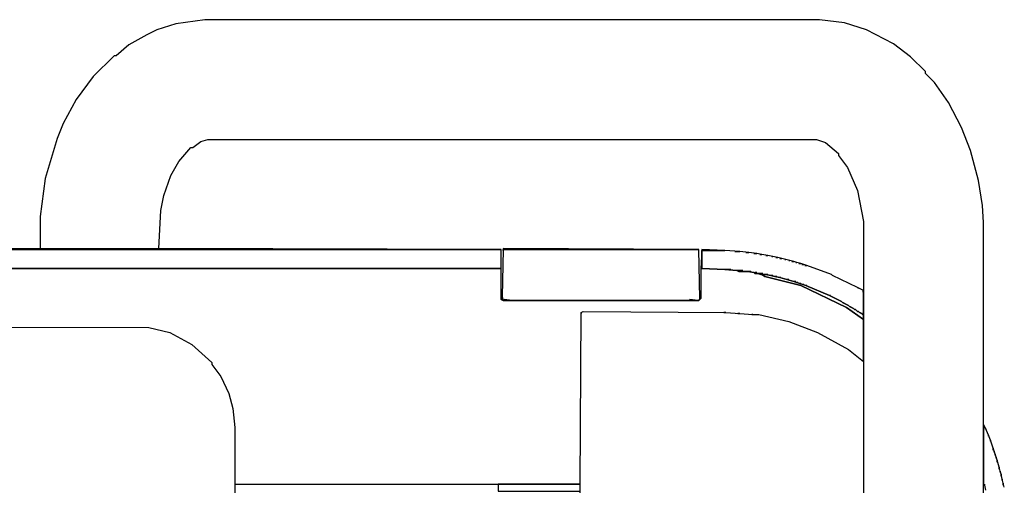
# Model space of a CAD drawing. Header units: metres. Extents: x 0.13 to 2.6, y 0.36 to 1.42.
# Tile 8 of 8: x 2.1 to 2.6, y 1.19 to 1.42. Entities that reach past the tile are written whole.
import ezdxf

# ---------------------------------------------------------------- set-up
doc = ezdxf.new("R2010")
doc.units = ezdxf.units.M
doc.header["$MEASUREMENT"] = 0
doc.layers.add('TG_2D', color=7, linetype='Continuous')

# ---------------------------------------------------------------- blocks, each defined once
blk = doc.blocks.new('396ca45d-0104-4358-b753-c772f727d0ff')
at = {"layer": 'TG_2D', "color": 18, "true_color": 0x000000}
for points in [[(1.21659, -0.34284, 0), (1.21659, 0.34334, 0), (1.21609, 0.35184, 0), (1.21409, 0.36434, 0), (1.21009, 0.37935, 0), (1.20558, 0.39085, 0), (1.19908, 0.40335, 0), (1.19208, 0.41336, 0), (1.18758, 0.41786, 0), (1.18758, 0.41886, 0), (1.18008, 0.42636, 0), (1.17157, 0.43286, 0), (1.15807, 0.43986, 0), (1.14707, 0.44336, 0), (1.13456, 0.44487, 0), (0.82648, 0.44487, 0), (0.81198, 0.44286, 0), (0.80247, 0.43986, 0), (0.79747, 0.43736, 0), (0.78847, 0.43236, 0), (0.78197, 0.42686, 0), (0.78097, 0.42686, 0), (0.77046, 0.41636, 0), (0.76196, 0.40485, 0), (0.75546, 0.39285, 0), (0.75246, 0.38535, 0), (0.74646, 0.36534, 0), (0.74396, 0.34634, 0), (0.74396, 0.33034, 0), (0.80347, 0.33034, 0), (0.80447, 0.34934, 0), (0.80597, 0.35684, 0), (0.80947, 0.36685, 0), (0.81348, 0.37385, 0), (0.81948, 0.38085, 0), (0.82048, 0.38085, 0), (0.82448, 0.38385, 0), (0.82798, 0.38485, 0), (1.13306, 0.38485, 0), (1.13757, 0.38335, 0), (1.14407, 0.37785, 0), (1.14407, 0.37685, 0), (1.14857, 0.37085, 0), (1.15357, 0.35934, 0), (1.15657, 0.34384, 0), (1.15657, -0.32934, 0)], [(0.09378, 0.29133, 0), (0.79847, 0.29083, 0), (0.80897, 0.28832, 0), (0.81998, 0.28232, 0), (0.82998, 0.27332, 0), (0.82998, 0.27232, 0), (0.83448, 0.26632, 0), (0.83848, 0.25782, 0), (0.84048, 0.25031, 0), (0.84148, 0.24081, 0), (0.84148, 0.21231, 0), (1.01453, 0.21231, 0), (1.01503, 0.29833, 0), (1.01603, 0.29883, 0), (1.08755, 0.29833, 0), (1.09455, 0.29783, 0), (1.10106, 0.29733, 0), (1.10406, 0.29733, 0), (1.11906, 0.29383, 0), (1.13356, 0.28832, 0), (1.14907, 0.27982, 0), (1.15657, 0.27382, 0), (1.15657, 0.29483, 0), (1.14807, 0.30083, 0), (1.12506, 0.31183, 0), (1.10706, 0.31633, 0), (1.10556, 0.31733, 0), (1.10506, 0.31733, 0), (1.10356, 0.31783, 0), (1.10206, 0.31783, 0), (1.10156, 0.31833, 0), (1.09855, 0.31883, 0), (1.09405, 0.31883, 0), (1.09305, 0.31933, 0), (1.08705, 0.31983, 0), (1.07555, 0.32033, 0), (1.07505, 0.32033, 0), (1.07505, 0.30533, 0), (1.07405, 0.30433, 0), (0.97602, 0.30433, 0), (0.97502, 0.30483, 0), (0.97502, 0.32033, 0), (-0.97502, 0.32033, 0)], [(1.01453, -0.23231, 0), (1.01453, 0.21231, 0), (1.01503, 0.29833, 0), (1.01503, 0.29783, 0), (1.01503, 0.29833, 0), (1.01603, 0.29883, 0), (1.08755, 0.29833, 0), (1.08655, 0.29833, 0), (1.08755, 0.29833, 0), (1.09455, 0.29783, 0), (1.09355, 0.29783, 0), (1.09455, 0.29783, 0), (1.10106, 0.29733, 0), (1.10055, 0.29733, 0), (1.10406, 0.29733, 0), (1.11906, 0.29383, 0), (1.13356, 0.28832, 0), (1.14907, 0.27982, 0), (1.15657, 0.27382, 0), (1.15657, -0.28732, 0)], [(0.09378, 0.29133, 0), (0.79847, 0.29083, 0), (0.80897, 0.28832, 0), (0.81998, 0.28232, 0), (0.82998, 0.27332, 0), (0.82998, 0.27232, 0), (0.83448, 0.26632, 0), (0.83848, 0.25782, 0), (0.84048, 0.25031, 0), (0.84148, 0.24081, 0), (0.84148, 0.21231, 0), (0.84148, -0.25632, 0), (0.84048, -0.26582, 0), (0.83798, -0.27432, 0), (0.83398, -0.28232, 0), (0.82998, -0.28782, 0), (0.82298, -0.29483, 0), (0.82198, -0.29483, 0), (0.81598, -0.29933, 0), (0.80697, -0.30333, 0), (0.79897, -0.30533, 0), (0.79347, -0.30583, 0), (0.08677, -0.30533, 0)], [(1.22709, 0.2108, 0), (1.22659, 0.21281, 0), (1.22659, 0.2118, 0), (1.22659, 0.21281, 0), (1.22609, 0.21481, 0), (1.22609, 0.21431, 0), (1.22609, 0.21481, 0), (1.22559, 0.21731, 0), (1.22559, 0.21631, 0), (1.22559, 0.21731, 0), (1.22509, 0.21881, 0), (1.22509, 0.21831, 0), (1.22509, 0.21881, 0), (1.22459, 0.22081, 0), (1.22459, 0.21981, 0), (1.22459, 0.22081, 0), (1.22359, 0.22431, 0), (1.22359, 0.22331, 0), (1.22359, 0.22431, 0), (1.22309, 0.22581, 0), (1.22309, 0.22531, 0), (1.22309, 0.22581, 0), (1.22259, 0.22731, 0), (1.22259, 0.22681, 0), (1.22259, 0.22731, 0), (1.22209, 0.22881, 0), (1.22209, 0.22831, 0), (1.22209, 0.22881, 0), (1.22159, 0.23031, 0), (1.22159, 0.22931, 0), (1.22159, 0.23031, 0), (1.22009, 0.23431, 0), (1.22009, 0.23381, 0), (1.22009, 0.23431, 0), (1.21909, 0.23681, 0), (1.21909, 0.23631, 0), (1.21909, 0.23681, 0), (1.21759, 0.24031, 0), (1.21759, 0.23981, 0), (1.21759, 0.24031, 0), (1.21659, 0.24231, 0), (1.21659, 0.2118, 0), (1.21709, 0.2118, 0), (1.21709, 0.21231, 0), (1.21709, 0.2118, 0), (1.21759, 0.2093, 0)]]:
    blk.add_polyline3d(points, dxfattribs=at)
for points in [[(-0.97452, 0.32934, 0), (-0.97452, 0.32984, 0), (-0.97502, 0.32033, 0), (-0.97452, 0.32033, 0), (-0.97452, 0.32483, 0), (-0.97452, 0.32033, 0), (0.97502, 0.32033, 0), (0.97502, 0.32984, 0), (-0.97452, 0.32984, 0)], [(-0.97452, 0.32984, 0), (0.97502, 0.32984, 0), (0.80347, 0.33034, 0)], [(0.97602, 0.32934, 0), (0.97602, 0.32984, 0), (0.97552, 0.30633, 0), (0.97602, 0.30433, 0), (0.97652, 0.30433, 0), (0.97652, 0.30483, 0), (0.98052, 0.30433, 0), (1.06955, 0.30433, 0), (1.06955, 0.30483, 0), (1.07355, 0.30433, 0), (1.07405, 0.30433, 0), (1.07455, 0.30533, 0), (1.07405, 0.32984, 0), (0.97602, 0.32984, 0)], [(0.97602, 0.32984, 0), (1.07405, 0.32984, 0), (0.97602, 0.33034, 0)], [(1.07505, 0.32033, 0), (1.07555, 0.32033, 0), (1.07555, 0.32934, 0)], [(1.07555, 0.32934, 0), (1.08705, 0.32934, 0), (1.07555, 0.32984, 0)], [(1.15607, 0.29783, 0), (1.15657, 0.29783, 0), (1.15657, 0.30883, 0), (1.15607, 0.30883, 0), (1.15657, 0.30883, 0), (1.15657, 0.30933, 0), (1.15357, 0.31083, 0), (1.15407, 0.31033, 0), (1.15357, 0.31083, 0), (1.14107, 0.31683, 0), (1.14057, 0.31733, 0), (1.12806, 0.32183, 0), (1.12706, 0.32183, 0), (1.12806, 0.32183, 0), (1.12656, 0.32233, 0), (1.12556, 0.32233, 0), (1.12656, 0.32233, 0), (1.12506, 0.32283, 0), (1.12406, 0.32283, 0), (1.12506, 0.32283, 0), (1.12306, 0.32333, 0), (1.12256, 0.32333, 0), (1.12306, 0.32333, 0), (1.12156, 0.32383, 0), (1.12056, 0.32383, 0), (1.12156, 0.32383, 0), (1.11956, 0.32433, 0), (1.11906, 0.32433, 0), (1.11956, 0.32433, 0), (1.11756, 0.32483, 0), (1.11706, 0.32483, 0), (1.11756, 0.32483, 0), (1.11556, 0.32533, 0), (1.11456, 0.32533, 0), (1.11556, 0.32533, 0), (1.11356, 0.32583, 0), (1.11256, 0.32583, 0), (1.11356, 0.32583, 0), (1.11106, 0.32633, 0), (1.11056, 0.32633, 0), (1.11106, 0.32633, 0), (1.10856, 0.32683, 0), (1.10756, 0.32683, 0), (1.10856, 0.32683, 0), (1.10556, 0.32733, 0), (1.10456, 0.32733, 0), (1.10556, 0.32733, 0), (1.10306, 0.32783, 0), (1.10156, 0.32783, 0), (1.10306, 0.32783, 0), (1.09905, 0.32834, 0), (1.09755, 0.32834, 0), (1.09905, 0.32834, 0), (1.09455, 0.32884, 0), (1.09205, 0.32884, 0), (1.09455, 0.32884, 0), (1.08705, 0.32934, 0), (1.07555, 0.32934, 0), (1.07555, 0.32033, 0), (1.08705, 0.31983, 0), (1.09005, 0.31983, 0), (1.08705, 0.31983, 0), (1.09305, 0.31933, 0), (1.09605, 0.31933, 0), (1.09405, 0.31933, 0), (1.09405, 0.31883, 0), (1.10005, 0.31883, 0), (1.09855, 0.31883, 0), (1.10156, 0.31833, 0), (1.10306, 0.31833, 0), (1.10206, 0.31833, 0), (1.10206, 0.31783, 0), (1.10606, 0.31783, 0), (1.10506, 0.31783, 0), (1.10506, 0.31733, 0), (1.10856, 0.31733, 0), (1.10756, 0.31733, 0), (1.11006, 0.31683, 0), (1.11106, 0.31683, 0), (1.11006, 0.31683, 0), (1.11206, 0.31633, 0), (1.11306, 0.31633, 0), (1.11206, 0.31633, 0), (1.11456, 0.31583, 0), (1.11506, 0.31583, 0), (1.11456, 0.31583, 0), (1.11806, 0.31483, 0), (1.11906, 0.31483, 0), (1.11806, 0.31483, 0), (1.12156, 0.31383, 0), (1.12256, 0.31383, 0), (1.12156, 0.31383, 0), (1.12306, 0.31333, 0), (1.12356, 0.31333, 0), (1.12306, 0.31333, 0), (1.12456, 0.31283, 0), (1.12506, 0.31283, 0), (1.12456, 0.31283, 0), (1.12606, 0.31233, 0), (1.12656, 0.31233, 0), (1.12606, 0.31233, 0), (1.12756, 0.31183, 0), (1.12806, 0.31183, 0), (1.12756, 0.31183, 0), (1.13957, 0.30683, 0), (1.14007, 0.30683, 0), (1.13957, 0.30683, 0), (1.14557, 0.30383, 0), (1.14607, 0.30333, 0), (1.14707, 0.30283, 0), (1.14657, 0.30333, 0), (1.14707, 0.30283, 0), (1.14907, 0.30183, 0), (1.14957, 0.30133, 0), (1.15057, 0.30083, 0), (1.15007, 0.30133, 0), (1.15057, 0.30083, 0), (1.15157, 0.30033, 0), (1.15207, 0.29983, 0), (1.15257, 0.29983, 0), (1.15357, 0.29883, 0), (1.15407, 0.29883, 0), (1.15457, 0.29833, 0), (1.15557, 0.29783, 0), (1.15507, 0.29833, 0), (1.15607, 0.29733, 0), (1.15657, 0.29733, 0), (1.15657, 0.29783, 0)], [(1.09305, 0.31933, 0), (1.09405, 0.31883, 0), (1.09405, 0.31933, 0)], [(1.10356, 0.31783, 0), (1.10506, 0.31733, 0), (1.10506, 0.31783, 0)], [(1.10556, 0.31733, 0), (1.10706, 0.31633, 0), (1.12506, 0.31183, 0), (1.14807, 0.30083, 0), (1.15657, 0.29483, 0), (1.15657, 0.29733, 0), (1.15607, 0.29733, 0), (1.15557, 0.29783, 0), (1.15457, 0.29833, 0), (1.15407, 0.29883, 0), (1.15357, 0.29883, 0), (1.15257, 0.29983, 0), (1.15207, 0.29983, 0), (1.15157, 0.30033, 0), (1.14957, 0.30133, 0), (1.14907, 0.30183, 0), (1.14607, 0.30333, 0), (1.14557, 0.30383, 0), (1.13957, 0.30683, 0), (1.12756, 0.31183, 0), (1.12156, 0.31383, 0), (1.11456, 0.31583, 0), (1.11206, 0.31633, 0), (1.11006, 0.31683, 0), (1.10756, 0.31733, 0)], [(0.97502, 0.30633, 0), (0.97502, 0.30483, 0), (0.97602, 0.30433, 0), (0.97552, 0.30633, 0)], [(0.97652, 0.30433, 0), (0.98052, 0.30433, 0), (0.97652, 0.30483, 0)], [(1.06955, 0.30433, 0), (1.07355, 0.30433, 0), (1.06955, 0.30483, 0)], [(1.07455, 0.30533, 0), (1.07405, 0.30433, 0), (1.07505, 0.30533, 0)], [(0.97352, 0.21231, 0), (0.97352, 0.2088, 0), (1.01453, 0.2088, 0), (1.01453, 0.21231, 0)]]:
    blk.add_polyline3d(points, close=True, dxfattribs=at)
blk = doc.blocks.new('7b108bb8-70ab-4d80-8fc0-cdf070d16af6')
at = {"layer": 'TG_2D'}
blk.add_blockref('396ca45d-0104-4358-b753-c772f727d0ff', (0, 0), dxfattribs=at)
blk = doc.blocks.new('71af97e5-c498-4f5d-a73f-87e3cc97d551')
blk.add_blockref('7b108bb8-70ab-4d80-8fc0-cdf070d16af6', (0, 0.08442))

msp = doc.modelspace()

# ---------------------------------------------------------------- block references
msp.add_blockref('71af97e5-c498-4f5d-a73f-87e3cc97d551', (1.36914, 0.89068, -0.00783))

doc.saveas('drawing.dxf')
